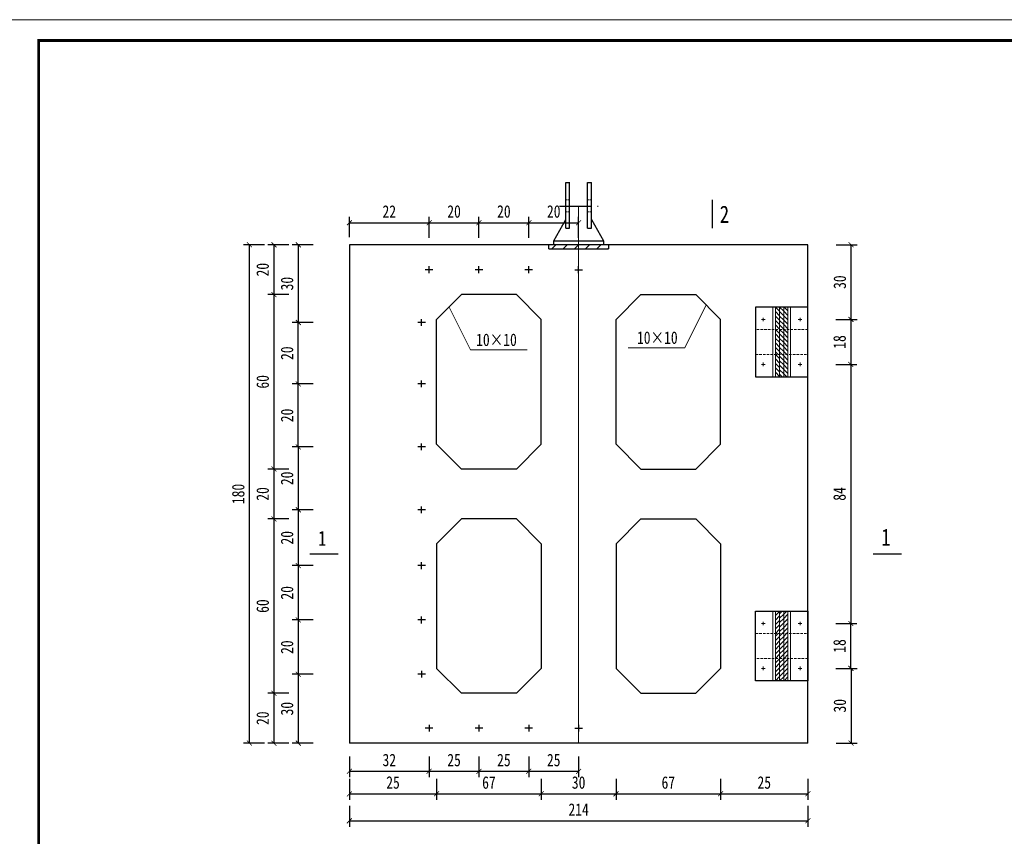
# Model space of a CAD drawing. Extents: x 36231 to 595326, y 3059 to 3871788.
# Tile 73 of 143: x 586274 to 586472, y 3864579 to 3864743. Entities that reach past the tile are written whole.
import ezdxf
from ezdxf.lldxf.tags import DXFTag

# ---------------------------------------------------------------- set-up
doc = ezdxf.new("R2010")
doc.units = 0
doc.header["$PDMODE"] = 32
doc.header["$PDSIZE"] = 0.2
doc.linetypes.add('CENTER', pattern=[50.8, 31.75, -6.35, 6.35, -6.35])
doc.linetypes.add('HIDDEN', pattern=[0.375, 0.25, -0.125])
doc.layers.get('0').update_dxf_attribs({"linetype": 'CONTINUOUS'})
doc.layers.get('Defpoints').update_dxf_attribs({"linetype": 'CONTINUOUS'})
for name, color, linetype, lineweight in [('0.13文字', 3, 'CONTINUOUS', 13), ('图框１', 5, 'CONTINUOUS', 60), ('文字层', 7, 'CONTINUOUS', 15), ('标注线', 7, 'CONTINUOUS', 18), ('细实线', 3, 'CONTINUOUS', 20), ('虚线', 251, 'HIDDEN', 15), ('轮廓西线', 1, 'CONTINUOUS', 15)]:
    doc.layers.add(name, color=color, linetype=linetype, lineweight=lineweight)
doc.layers.add('点划线', color=3, linetype='CENTER')
doc.styles.add('-仿宋_GB2312', font='仿宋_GB2312_0.ttf')
doc.styles.add('HZTXT', font='仿宋_GB2312_0.ttf', dxfattribs={"width": 0.8, "height": 2.5})
tags = doc.linetypes.add('DASHDOT2', pattern=[0.5, 0.25, -0.125, 0, -0.125]).pattern_tags.tags
tags[10:11] = [DXFTag(74, 4), DXFTag(75, 0), DXFTag(340, '0'), DXFTag(46, 1.0), DXFTag(50, 0.0), DXFTag(44, 0.0), DXFTag(45, 0.0)]
tags[8:9] = [DXFTag(74, 4), DXFTag(75, 0), DXFTag(340, '0'), DXFTag(46, 1.0), DXFTag(50, 0.0), DXFTag(44, 0.0), DXFTag(45, 0.0)]
tags[6:7] = [DXFTag(74, 4), DXFTag(75, 0), DXFTag(340, '0'), DXFTag(46, 1.0), DXFTag(50, 0.0), DXFTag(44, 0.0), DXFTag(45, 0.0)]
tags[4:5] = [DXFTag(74, 4), DXFTag(75, 0), DXFTag(340, '0'), DXFTag(46, 1.0), DXFTag(50, 0.0), DXFTag(44, 0.0), DXFTag(45, 0.0)]
doc.dimstyles.new('工作室标准标注', dxfattribs={"dimtxt": 2.5, "dimasz": 1, "dimexe": 1.2, "dimexo": 1.5, "dimgap": 1, "dimtad": 1, "dimdec": 1, "dimzin": 0, "dimdsep": 46, "dimtxsty": 'HZTXT', "dimblk": 'ARCHTICK', "dimcen": 0.09, "dimadec": 0, "dimazin": 0, "dimtfac": 0.09, "dimtdec": 1, "dimtofl": 0, "dimtmove": 2, "dimatfit": 3, "dimldrblk": 'ARCHTICK', "dimfxl": 3, "dimfxlon": 1, "dimtolj": 1, "dimtzin": 0, "dimarcsym": 0})
pattern_1 = [(45, (586426.8591, 3864610.3608), (-0.449013, 0.449013), [])]
pattern_2 = [(45, (586426.0258, 3864610.3608), (-0.449013, 0.449013), [])]
pattern_3 = [(315, (586426.8591, 3864685.3608), (-0.449013, -0.449013), [])]
pattern_4 = [(315, (586426.0258, 3864685.3608), (-0.449013, -0.449013), [])]

# ---------------------------------------------------------------- blocks, each defined once
blk = doc.blocks.new('_ARCHTICK')
at = {"color": 0, "linetype": 'ByBlock', "const_width": 0.15}
blk.add_lwpolyline([(-0.5, -0.5), (0.5, 0.5)], dxfattribs=at)
blk = doc.blocks.new('*D1679')
at = {"layer": 'Defpoints', "color": 0, "lineweight": 13}
for p in [(586430.96, 3864673.86), (586430.96, 3864621.86), (586441.15, 3864621.86)]:
    blk.add_point(p, dxfattribs=at)
at = {"layer": '细实线', "color": 0, "lineweight": -2}
for p, q in [((586438.15, 3864673.86), (586442.35, 3864673.86)), ((586441.15, 3864673.86), (586441.15, 3864621.86)), ((586438.15, 3864621.86), (586442.35, 3864621.86))]:
    blk.add_line(p, q, dxfattribs=at)
for p, rotation in [((586441.15, 3864673.86), 90), ((586441.15, 3864621.86), 270)]:
    blk.add_blockref('_ARCHTICK', p, dxfattribs=dict(at, rotation=rotation))
at = {"layer": '细实线', "color": 0, "lineweight": 9, "insert": (586438.9, 3864647.86), "char_height": 2.5, "attachment_point": 5, "rotation": 90, "style": 'HZTXT'}
blk.add_mtext('\\A1;84', dxfattribs=at)
blk = doc.blocks.new('*D1680')
at = {"layer": 'Defpoints', "color": 0, "lineweight": 13}
for p in [(586430.96, 3864612.86), (586432.53, 3864597.86), (586441.2, 3864597.86)]:
    blk.add_point(p, dxfattribs=at)
at = {"layer": '细实线', "color": 0, "lineweight": -2}
for p, q in [((586438.2, 3864612.86), (586442.4, 3864612.86)), ((586441.2, 3864612.86), (586441.2, 3864597.86)), ((586438.2, 3864597.86), (586442.4, 3864597.86))]:
    blk.add_line(p, q, dxfattribs=at)
for p, rotation in [((586441.2, 3864612.86), 90), ((586441.2, 3864597.86), 270)]:
    blk.add_blockref('_ARCHTICK', p, dxfattribs=dict(at, rotation=rotation))
at = {"layer": '细实线', "color": 0, "lineweight": 9, "insert": (586438.95, 3864605.36), "char_height": 2.5, "attachment_point": 5, "rotation": 90, "style": 'HZTXT'}
blk.add_mtext('\\A1;30', dxfattribs=at)
blk = doc.blocks.new('*D1682')
at = {"layer": 'Defpoints', "color": 0, "lineweight": 13}
for p in [(586432.53, 3864697.86), (586441.2, 3864697.86), (586430.96, 3864682.86)]:
    blk.add_point(p, dxfattribs=at)
at = {"layer": '细实线', "color": 0, "lineweight": -2}
for p, q in [((586438.2, 3864697.86), (586442.4, 3864697.86)), ((586441.2, 3864682.86), (586441.2, 3864697.86)), ((586438.2, 3864682.86), (586442.4, 3864682.86))]:
    blk.add_line(p, q, dxfattribs=at)
for p, rotation in [((586441.2, 3864697.86), 90), ((586441.2, 3864682.86), 270)]:
    blk.add_blockref('_ARCHTICK', p, dxfattribs=dict(at, rotation=rotation))
at = {"layer": '细实线', "color": 0, "lineweight": 9, "insert": (586438.95, 3864690.36), "char_height": 2.5, "attachment_point": 5, "rotation": 90, "style": 'HZTXT'}
blk.add_mtext('\\A1;30', dxfattribs=at)
blk = doc.blocks.new('*D1683')
at = {"layer": 'Defpoints', "color": 0, "lineweight": 13}
for p in [(586430.96, 3864682.86), (586430.96, 3864673.86), (586441.15, 3864673.86)]:
    blk.add_point(p, dxfattribs=at)
at = {"layer": '细实线', "color": 0, "lineweight": -2}
for p, q in [((586438.15, 3864682.86), (586442.35, 3864682.86)), ((586441.15, 3864682.86), (586441.15, 3864673.86)), ((586438.15, 3864673.86), (586442.35, 3864673.86))]:
    blk.add_line(p, q, dxfattribs=at)
for p, rotation in [((586441.15, 3864682.86), 90), ((586441.15, 3864673.86), 270)]:
    blk.add_blockref('_ARCHTICK', p, dxfattribs=dict(at, rotation=rotation))
at = {"layer": '细实线', "color": 0, "lineweight": 9, "insert": (586438.9, 3864678.36), "char_height": 2.5, "attachment_point": 5, "rotation": 90, "style": 'HZTXT'}
blk.add_mtext('\\A1;18', dxfattribs=at)
blk = doc.blocks.new('*D1732')
at = {"layer": 'Defpoints', "color": 0, "lineweight": 13}
for p in [(586340.53, 3864697.86), (586325.38, 3864687.86), (586363.03, 3864687.86)]:
    blk.add_point(p, dxfattribs=at)
at = {"layer": '细实线', "color": 0, "lineweight": -2}
for p, q in [((586328.38, 3864697.86), (586324.18, 3864697.86)), ((586325.38, 3864697.86), (586325.38, 3864687.86)), ((586328.38, 3864687.86), (586324.18, 3864687.86))]:
    blk.add_line(p, q, dxfattribs=at)
for p, rotation in [((586325.38, 3864697.86), 90), ((586325.38, 3864687.86), 270)]:
    blk.add_blockref('_ARCHTICK', p, dxfattribs=dict(at, rotation=rotation))
at = {"layer": '细实线', "color": 0, "lineweight": 9, "insert": (586323.13, 3864692.86), "char_height": 2.5, "attachment_point": 5, "rotation": 90, "style": 'HZTXT'}
blk.add_mtext('\\A1;20', dxfattribs=at)
blk = doc.blocks.new('*D1733')
at = {"layer": 'Defpoints', "color": 0, "lineweight": 13}
for p in [(586363.03, 3864687.86), (586325.38, 3864652.86), (586363.03, 3864652.86)]:
    blk.add_point(p, dxfattribs=at)
at = {"layer": '细实线', "color": 0, "lineweight": -2}
for p, q in [((586328.38, 3864687.86), (586324.18, 3864687.86)), ((586325.38, 3864687.86), (586325.38, 3864652.86)), ((586328.38, 3864652.86), (586324.18, 3864652.86))]:
    blk.add_line(p, q, dxfattribs=at)
for p, rotation in [((586325.38, 3864687.86), 90), ((586325.38, 3864652.86), 270)]:
    blk.add_blockref('_ARCHTICK', p, dxfattribs=dict(at, rotation=rotation))
at = {"layer": '细实线', "color": 0, "lineweight": 9, "insert": (586323.13, 3864670.36), "char_height": 2.5, "attachment_point": 5, "rotation": 90, "style": 'HZTXT'}
blk.add_mtext('\\A1;60', dxfattribs=at)
blk = doc.blocks.new('*D1734')
at = {"layer": 'Defpoints', "color": 0, "lineweight": 13}
for p in [(586363.03, 3864652.86), (586325.38, 3864642.86), (586363.03, 3864642.86)]:
    blk.add_point(p, dxfattribs=at)
at = {"layer": '细实线', "color": 0, "lineweight": -2}
for p, q in [((586328.38, 3864652.86), (586324.18, 3864652.86)), ((586325.38, 3864652.86), (586325.38, 3864642.86)), ((586328.38, 3864642.86), (586324.18, 3864642.86))]:
    blk.add_line(p, q, dxfattribs=at)
for p, rotation in [((586325.38, 3864652.86), 90), ((586325.38, 3864642.86), 270)]:
    blk.add_blockref('_ARCHTICK', p, dxfattribs=dict(at, rotation=rotation))
at = {"layer": '细实线', "color": 0, "lineweight": 9, "insert": (586323.13, 3864647.86), "char_height": 2.5, "attachment_point": 5, "rotation": 90, "style": 'HZTXT'}
blk.add_mtext('\\A1;20', dxfattribs=at)
blk = doc.blocks.new('*D1735')
at = {"layer": 'Defpoints', "color": 0, "lineweight": 13}
for p in [(586363.03, 3864642.86), (586325.38, 3864607.86), (586363.03, 3864607.86)]:
    blk.add_point(p, dxfattribs=at)
at = {"layer": '细实线', "color": 0, "lineweight": -2}
for p, q in [((586328.38, 3864642.86), (586324.18, 3864642.86)), ((586325.38, 3864642.86), (586325.38, 3864607.86)), ((586328.38, 3864607.86), (586324.18, 3864607.86))]:
    blk.add_line(p, q, dxfattribs=at)
for p, rotation in [((586325.38, 3864642.86), 90), ((586325.38, 3864607.86), 270)]:
    blk.add_blockref('_ARCHTICK', p, dxfattribs=dict(at, rotation=rotation))
at = {"layer": '细实线', "color": 0, "lineweight": 9, "insert": (586323.13, 3864625.36), "char_height": 2.5, "attachment_point": 5, "rotation": 90, "style": 'HZTXT'}
blk.add_mtext('\\A1;60', dxfattribs=at)
blk = doc.blocks.new('*D1736')
at = {"layer": 'Defpoints', "color": 0, "lineweight": 13}
for p in [(586363.03, 3864607.86), (586325.38, 3864597.86), (586340.53, 3864597.86)]:
    blk.add_point(p, dxfattribs=at)
at = {"layer": '细实线', "color": 0, "lineweight": -2}
for p, q in [((586328.38, 3864607.86), (586324.18, 3864607.86)), ((586325.38, 3864607.86), (586325.38, 3864597.86)), ((586328.38, 3864597.86), (586324.18, 3864597.86))]:
    blk.add_line(p, q, dxfattribs=at)
for p, rotation in [((586325.38, 3864607.86), 90), ((586325.38, 3864597.86), 270)]:
    blk.add_blockref('_ARCHTICK', p, dxfattribs=dict(at, rotation=rotation))
at = {"layer": '细实线', "color": 0, "lineweight": 9, "insert": (586323.13, 3864602.86), "char_height": 2.5, "attachment_point": 5, "rotation": 90, "style": 'HZTXT'}
blk.add_mtext('\\A1;20', dxfattribs=at)
blk = doc.blocks.new('*D1737')
at = {"layer": 'Defpoints', "color": 0, "lineweight": 13}
for p in [(586356.53, 3864702.28), (586340.53, 3864697.86), (586356.53, 3864692.86)]:
    blk.add_point(p, dxfattribs=at)
at = {"layer": '细实线', "color": 0, "lineweight": -2}
for p, q in [((586340.53, 3864699.36), (586340.53, 3864703.48)), ((586356.53, 3864699.28), (586356.53, 3864703.48)), ((586340.53, 3864702.28), (586356.53, 3864702.28))]:
    blk.add_line(p, q, dxfattribs=at)
at = {"layer": '细实线', "color": 0, "lineweight": -2, "rotation": 180}
blk.add_blockref('_ARCHTICK', (586340.53, 3864702.28), dxfattribs=at)
at = {"layer": '细实线', "color": 0, "lineweight": -2}
blk.add_blockref('_ARCHTICK', (586356.53, 3864702.28), dxfattribs=at)
at = {"layer": '细实线', "color": 0, "lineweight": 9, "insert": (586348.53, 3864704.53), "char_height": 2.5, "attachment_point": 5, "style": 'HZTXT'}
blk.add_mtext('\\A1;22', dxfattribs=at)
blk = doc.blocks.new('*D1749')
at = {"layer": 'Defpoints', "color": 0, "lineweight": 13}
for p in [(586351.01, 3864697.86), (586330.27, 3864682.27), (586355.03, 3864682.27)]:
    blk.add_point(p, dxfattribs=at)
at = {"layer": '细实线', "color": 0, "lineweight": -2}
for p, q in [((586333.27, 3864697.86), (586329.07, 3864697.86)), ((586330.27, 3864697.86), (586330.27, 3864682.27)), ((586333.27, 3864682.27), (586329.07, 3864682.27))]:
    blk.add_line(p, q, dxfattribs=at)
for p, rotation in [((586330.27, 3864697.86), 90), ((586330.27, 3864682.27), 270)]:
    blk.add_blockref('_ARCHTICK', p, dxfattribs=dict(at, rotation=rotation))
at = {"layer": '细实线', "color": 0, "lineweight": 9, "insert": (586328.02, 3864690.06), "char_height": 2.5, "attachment_point": 5, "rotation": 90, "style": 'HZTXT'}
blk.add_mtext('\\A1;30', dxfattribs=at)
blk = doc.blocks.new('*D1751')
at = {"layer": 'Defpoints', "color": 0, "lineweight": 13}
for p in [(586355.03, 3864657.3), (586330.27, 3864644.68), (586355.03, 3864644.68)]:
    blk.add_point(p, dxfattribs=at)
at = {"layer": '细实线', "color": 0, "lineweight": -2}
for p, q in [((586333.27, 3864657.3), (586329.07, 3864657.3)), ((586330.27, 3864657.3), (586330.27, 3864644.68)), ((586333.27, 3864644.68), (586329.07, 3864644.68))]:
    blk.add_line(p, q, dxfattribs=at)
for p, rotation in [((586330.27, 3864657.3), 90), ((586330.27, 3864644.68), 270)]:
    blk.add_blockref('_ARCHTICK', p, dxfattribs=dict(at, rotation=rotation))
at = {"layer": '细实线', "color": 0, "lineweight": 9, "insert": (586328.02, 3864650.99), "char_height": 2.5, "attachment_point": 5, "rotation": 90, "style": 'HZTXT'}
blk.add_mtext('\\A1;20', dxfattribs=at)
blk = doc.blocks.new('*D1752')
at = {"layer": 'Defpoints', "color": 0, "lineweight": 13}
for p in [(586355.03, 3864644.68), (586330.27, 3864633.47), (586355.03, 3864633.47)]:
    blk.add_point(p, dxfattribs=at)
at = {"layer": '细实线', "color": 0, "lineweight": -2}
for p, q in [((586333.27, 3864644.68), (586329.07, 3864644.68)), ((586330.27, 3864644.68), (586330.27, 3864633.47)), ((586333.27, 3864633.47), (586329.07, 3864633.47))]:
    blk.add_line(p, q, dxfattribs=at)
for p, rotation in [((586330.27, 3864644.68), 90), ((586330.27, 3864633.47), 270)]:
    blk.add_blockref('_ARCHTICK', p, dxfattribs=dict(at, rotation=rotation))
at = {"layer": '细实线', "color": 0, "lineweight": 9, "insert": (586328.02, 3864639.07), "char_height": 2.5, "attachment_point": 5, "rotation": 90, "style": 'HZTXT'}
blk.add_mtext('\\A1;20', dxfattribs=at)
blk = doc.blocks.new('*D1753')
at = {"layer": 'Defpoints', "color": 0, "lineweight": 13}
for p in [(586355.03, 3864633.47), (586330.27, 3864622.57), (586355.03, 3864622.57)]:
    blk.add_point(p, dxfattribs=at)
at = {"layer": '细实线', "color": 0, "lineweight": -2}
for p, q in [((586333.27, 3864633.47), (586329.07, 3864633.47)), ((586330.27, 3864633.47), (586330.27, 3864622.57)), ((586333.27, 3864622.57), (586329.07, 3864622.57))]:
    blk.add_line(p, q, dxfattribs=at)
for p, rotation in [((586330.27, 3864633.47), 90), ((586330.27, 3864622.57), 270)]:
    blk.add_blockref('_ARCHTICK', p, dxfattribs=dict(at, rotation=rotation))
at = {"layer": '细实线', "color": 0, "lineweight": 9, "insert": (586328.02, 3864628.02), "char_height": 2.5, "attachment_point": 5, "rotation": 90, "style": 'HZTXT'}
blk.add_mtext('\\A1;20', dxfattribs=at)
blk = doc.blocks.new('*D1754')
at = {"layer": 'Defpoints', "color": 0, "lineweight": 13}
for p in [(586355.03, 3864622.57), (586330.27, 3864611.68), (586355.03, 3864611.68)]:
    blk.add_point(p, dxfattribs=at)
at = {"layer": '细实线', "color": 0, "lineweight": -2}
for p, q in [((586333.27, 3864622.57), (586329.07, 3864622.57)), ((586330.27, 3864622.57), (586330.27, 3864611.68)), ((586333.27, 3864611.68), (586329.07, 3864611.68))]:
    blk.add_line(p, q, dxfattribs=at)
for p, rotation in [((586330.27, 3864622.57), 90), ((586330.27, 3864611.68), 270)]:
    blk.add_blockref('_ARCHTICK', p, dxfattribs=dict(at, rotation=rotation))
at = {"layer": '细实线', "color": 0, "lineweight": 9, "insert": (586328.02, 3864617.12), "char_height": 2.5, "attachment_point": 5, "rotation": 90, "style": 'HZTXT'}
blk.add_mtext('\\A1;20', dxfattribs=at)
blk = doc.blocks.new('*D1755')
at = {"layer": 'Defpoints', "color": 0, "lineweight": 13}
for p in [(586355.03, 3864611.68), (586330.27, 3864597.86), (586354.89, 3864597.86)]:
    blk.add_point(p, dxfattribs=at)
at = {"layer": '细实线', "color": 0, "lineweight": -2}
for p, q in [((586333.27, 3864611.68), (586329.07, 3864611.68)), ((586330.27, 3864611.68), (586330.27, 3864597.86)), ((586333.27, 3864597.86), (586329.07, 3864597.86))]:
    blk.add_line(p, q, dxfattribs=at)
for p, rotation in [((586330.27, 3864611.68), 90), ((586330.27, 3864597.86), 270)]:
    blk.add_blockref('_ARCHTICK', p, dxfattribs=dict(at, rotation=rotation))
at = {"layer": '细实线', "color": 0, "lineweight": 9, "insert": (586328.02, 3864604.77), "char_height": 2.5, "attachment_point": 5, "rotation": 90, "style": 'HZTXT'}
blk.add_mtext('\\A1;30', dxfattribs=at)
blk = doc.blocks.new('eesz')
at = {"layer": '图框１', "color": 7, "const_width": 0.467}
blk.add_lwpolyline([(25244.47, -497.6), (25244.47, -1980.56), (27344.47, -1980.56), (27344.47, -497.6)], close=True, dxfattribs=at)
blk.add_lwpolyline([(25244.47, -497.6), (25244.47, -1980.56), (27344.47, -1980.56), (27344.47, -497.6)], close=True, dxfattribs=at)
at = {"layer": '图框１', "color": 5, "const_width": 0.467}
blk.add_lwpolyline([(25244.47, -497.6), (25244.47, -1980.56), (27344.47, -1980.56), (27344.47, -497.6)], close=True, dxfattribs=at)
at = {"layer": '图框１', "color": 7}
blk.add_lwpolyline([(25322.25, -518.34, 3.11, 3.11, 0), (27318.55, -518.34, 2.59, 2.59, 0), (27318.55, -1954.64, 2.59, 2.59, 0), (25322.25, -1954.64, 2.59, 2.59, 0)], format="xyseb", close=True, dxfattribs=at)
blk.add_lwpolyline([(25322.25, -518.34, 3.11, 3.11, 0), (27318.55, -518.34, 2.59, 2.59, 0), (27318.55, -1954.64, 2.59, 2.59, 0), (25322.25, -1954.64, 2.59, 2.59, 0)], format="xyseb", close=True, dxfattribs=at)
at = {"layer": '图框１', "color": 5}
blk.add_lwpolyline([(25322.25, -518.34, 3.11, 3.11, 0), (27318.55, -518.34, 2.59, 2.59, 0), (27318.55, -1954.64, 2.59, 2.59, 0), (25322.25, -1954.64, 2.59, 2.59, 0)], format="xyseb", close=True, dxfattribs=at)

msp = doc.modelspace()

# ---------------------------------------------------------------- hatches: boundary and pattern name
at = {"layer": '标注线'}
h = msp.add_hatch(dxfattribs=at)
h.set_pattern_fill('ANSI31', scale=0.5, style=0)
h.set_pattern_definition([(45, (584420.2442, 3862900.0136), (-1.122532, 1.122532), [])])
h.paths.add_polyline_path([(586392.53, 3864697.86), (586380.53, 3864697.86), (586380.53, 3864697.06), (586392.53, 3864697.06)])
at = {"layer": '细实线', "lineweight": 15}
h = msp.add_hatch(dxfattribs=at)
h.set_pattern_fill('ANSI31', color=8, scale=0.2, style=0)
h.set_pattern_definition(pattern_4)
h.paths.add_polyline_path([(586426.03, 3864680.86), (586426.86, 3864680.86), (586426.86, 3864685.36), (586426.03, 3864685.36)])
h = msp.add_hatch(dxfattribs=at)
h.set_pattern_fill('ANSI31', color=8, scale=0.2, style=0)
h.set_pattern_definition(pattern_3)
h.paths.add_polyline_path([(586427.69, 3864685.36), (586426.86, 3864685.36), (586426.86, 3864680.86), (586427.69, 3864680.86)])
h = msp.add_hatch(dxfattribs=at)
h.set_pattern_fill('ANSI31', color=8, scale=0.2, style=0)
h.set_pattern_definition(pattern_3)
h.paths.add_polyline_path([(586427.69, 3864680.86), (586428.53, 3864680.86), (586428.53, 3864685.36), (586427.69, 3864685.36)])
h = msp.add_hatch(dxfattribs=at)
h.set_pattern_fill('ANSI31', color=8, scale=0.2, style=0)
h.set_pattern_definition(pattern_4)
h.paths.add_polyline_path([(586426.86, 3864678.36), (586426.03, 3864678.36), (586426.03, 3864680.86), (586426.86, 3864680.86)])
h = msp.add_hatch(dxfattribs=at)
h.set_pattern_fill('ANSI31', color=8, scale=0.2, style=0)
h.set_pattern_definition(pattern_3)
h.paths.add_polyline_path([(586427.69, 3864678.36), (586426.86, 3864678.36), (586426.86, 3864680.86), (586427.69, 3864680.86)])
h = msp.add_hatch(dxfattribs=at)
h.set_pattern_fill('ANSI31', color=8, scale=0.2, style=0)
h.set_pattern_definition(pattern_3)
h.paths.add_polyline_path([(586428.53, 3864678.36), (586427.69, 3864678.36), (586427.69, 3864680.86), (586428.53, 3864680.86)])
h = msp.add_hatch(dxfattribs=at)
h.set_pattern_fill('ANSI31', color=8, scale=0.2, style=0)
h.set_pattern_definition(pattern_4)
h.paths.add_polyline_path([(586426.86, 3864675.86), (586426.03, 3864675.86), (586426.03, 3864678.36), (586426.86, 3864678.36)])
h = msp.add_hatch(dxfattribs=at)
h.set_pattern_fill('ANSI31', color=8, scale=0.2, style=0)
h.set_pattern_definition(pattern_3)
h.paths.add_polyline_path([(586427.69, 3864675.86), (586426.86, 3864675.86), (586426.86, 3864678.36), (586427.69, 3864678.36)])
h = msp.add_hatch(dxfattribs=at)
h.set_pattern_fill('ANSI31', color=8, scale=0.2, style=0)
h.set_pattern_definition(pattern_3)
h.paths.add_polyline_path([(586428.53, 3864675.86), (586427.69, 3864675.86), (586427.69, 3864678.36), (586428.53, 3864678.36)])
h = msp.add_hatch(dxfattribs=at)
h.set_pattern_fill('ANSI31', color=8, scale=0.2, style=0)
h.set_pattern_definition([(315, (586426.0258, 3864675.8608), (-0.44901, -0.44901), [])])
h.paths.add_polyline_path([(586426.86, 3864671.36), (586426.03, 3864671.36), (586426.03, 3864675.86), (586426.86, 3864675.86)])
h = msp.add_hatch(dxfattribs=at)
h.set_pattern_fill('ANSI31', color=8, scale=0.2, style=0)
h.set_pattern_definition(pattern_3)
h.paths.add_polyline_path([(586427.69, 3864675.86), (586426.86, 3864675.86), (586426.86, 3864671.36), (586427.69, 3864671.36)])
h = msp.add_hatch(dxfattribs=at)
h.set_pattern_fill('ANSI31', color=8, scale=0.2, style=0)
h.set_pattern_definition(pattern_3)
h.paths.add_polyline_path([(586427.69, 3864671.36), (586428.53, 3864671.36), (586428.53, 3864675.86), (586427.69, 3864675.86)])
h = msp.add_hatch(dxfattribs=at)
h.set_pattern_fill('ANSI31', color=8, scale=0.2, style=0)
h.set_pattern_definition([(45, (586426.0258, 3864619.8608), (-0.44901, 0.44901), [])])
h.paths.add_polyline_path([(586426.86, 3864624.36), (586426.03, 3864624.36), (586426.03, 3864619.86), (586426.86, 3864619.86)])
h = msp.add_hatch(dxfattribs=at)
h.set_pattern_fill('ANSI31', color=8, scale=0.2, style=0)
h.set_pattern_definition(pattern_1)
h.paths.add_polyline_path([(586427.69, 3864624.36), (586426.86, 3864624.36), (586426.86, 3864619.86), (586427.69, 3864619.86)])
h = msp.add_hatch(dxfattribs=at)
h.set_pattern_fill('ANSI31', color=8, scale=0.2, style=0)
h.set_pattern_definition(pattern_1)
h.paths.add_polyline_path([(586427.69, 3864619.86), (586428.53, 3864619.86), (586428.53, 3864624.36), (586427.69, 3864624.36)])
h = msp.add_hatch(dxfattribs=at)
h.set_pattern_fill('ANSI31', color=8, scale=0.2, style=0)
h.set_pattern_definition(pattern_2)
h.paths.add_polyline_path([(586426.86, 3864619.86), (586426.03, 3864619.86), (586426.03, 3864617.36), (586426.86, 3864617.36)])
h = msp.add_hatch(dxfattribs=at)
h.set_pattern_fill('ANSI31', color=8, scale=0.2, style=0)
h.set_pattern_definition(pattern_1)
h.paths.add_polyline_path([(586427.69, 3864619.86), (586426.86, 3864619.86), (586426.86, 3864617.36), (586427.69, 3864617.36)])
h = msp.add_hatch(dxfattribs=at)
h.set_pattern_fill('ANSI31', color=8, scale=0.2, style=0)
h.set_pattern_definition(pattern_1)
h.paths.add_polyline_path([(586428.53, 3864619.86), (586427.69, 3864619.86), (586427.69, 3864617.36), (586428.53, 3864617.36)])
h = msp.add_hatch(dxfattribs=at)
h.set_pattern_fill('ANSI31', color=8, scale=0.2, style=0)
h.set_pattern_definition(pattern_2)
h.paths.add_polyline_path([(586426.86, 3864617.36), (586426.03, 3864617.36), (586426.03, 3864614.86), (586426.86, 3864614.86)])
h = msp.add_hatch(dxfattribs=at)
h.set_pattern_fill('ANSI31', color=8, scale=0.2, style=0)
h.set_pattern_definition(pattern_1)
h.paths.add_polyline_path([(586427.69, 3864617.36), (586426.86, 3864617.36), (586426.86, 3864614.86), (586427.69, 3864614.86)])
h = msp.add_hatch(dxfattribs=at)
h.set_pattern_fill('ANSI31', color=8, scale=0.2, style=0)
h.set_pattern_definition(pattern_1)
h.paths.add_polyline_path([(586428.53, 3864617.36), (586427.69, 3864617.36), (586427.69, 3864614.86), (586428.53, 3864614.86)])
h = msp.add_hatch(dxfattribs=at)
h.set_pattern_fill('ANSI31', color=8, scale=0.2, style=0)
h.set_pattern_definition(pattern_2)
h.paths.add_polyline_path([(586426.03, 3864610.36), (586426.86, 3864610.36), (586426.86, 3864614.86), (586426.03, 3864614.86)])
h = msp.add_hatch(dxfattribs=at)
h.set_pattern_fill('ANSI31', color=8, scale=0.2, style=0)
h.set_pattern_definition(pattern_1)
h.paths.add_polyline_path([(586427.69, 3864614.86), (586426.86, 3864614.86), (586426.86, 3864610.36), (586427.69, 3864610.36)])
h = msp.add_hatch(dxfattribs=at)
h.set_pattern_fill('ANSI31', color=8, scale=0.2, style=0)
h.set_pattern_definition(pattern_1)
h.paths.add_polyline_path([(586427.69, 3864610.36), (586428.53, 3864610.36), (586428.53, 3864614.86), (586427.69, 3864614.86)])

# ---------------------------------------------------------------- linework, layer by layer
at = {"layer": '0.13文字', "lineweight": 13}
msp.add_line((590756.67, 3864742.98), (583564.28, 3864742.98), dxfattribs=at)
at = {"layer": '标注线', "color": 7, "const_width": 0.28}
for points in [[(586413.36, 3864701.15), (586413.36, 3864706.89)], [(586338.32, 3864635.83), (586332.58, 3864635.83)], [(586451.34, 3864635.83), (586445.6, 3864635.83)]]:
    msp.add_lwpolyline(points, dxfattribs=at)
at = {"layer": '点划线', "color": 7, "ltscale": 0.2}
msp.add_line((586382.71, 3864705.61), (586390.43, 3864705.61), dxfattribs=at)
at = {"layer": '细实线', "color": 1, "linetype": 'DASHDOT2', "ltscale": 6}
msp.add_line((586386.53, 3864705.61), (586386.53, 3864597.86), dxfattribs=at)
at = {"layer": '细实线', "lineweight": 9}
for p, q in [((586407.82, 3864677.21), (586412.1, 3864685.79)), ((586364.8, 3864676.78), (586360.53, 3864685.36)), ((586364.8, 3864676.78), (586376.18, 3864676.78)), ((586407.82, 3864677.21), (586396.44, 3864677.21))]:
    msp.add_line(p, q, dxfattribs=at)
at = {"layer": '细实线'}
for p, q in [((586423.23, 3864682.86), (586423.95, 3864682.86)), ((586423.59, 3864683.22), (586423.59, 3864682.5)), ((586431.32, 3864682.86), (586430.6, 3864682.86)), ((586430.96, 3864683.22), (586430.96, 3864682.5)), ((586423.23, 3864673.86), (586423.95, 3864673.86)), ((586423.59, 3864673.5), (586423.59, 3864674.22)), ((586431.32, 3864673.86), (586430.6, 3864673.86)), ((586430.96, 3864673.5), (586430.96, 3864674.22)), ((586423.23, 3864621.86), (586423.95, 3864621.86)), ((586423.59, 3864622.22), (586423.59, 3864621.5)), ((586431.32, 3864621.86), (586430.6, 3864621.86)), ((586430.96, 3864622.22), (586430.96, 3864621.5)), ((586423.23, 3864612.86), (586423.95, 3864612.86)), ((586423.59, 3864612.5), (586423.59, 3864613.22)), ((586431.32, 3864612.86), (586430.6, 3864612.86)), ((586430.96, 3864612.5), (586430.96, 3864613.22))]:
    msp.add_line(p, q, dxfattribs=at)
at = {"layer": '虚线', "color": 7}
for p, q in [((586383.93, 3864706.89), (586384.73, 3864706.89)), ((586388.33, 3864706.89), (586389.13, 3864706.89)), ((586383.93, 3864704.49), (586384.73, 3864704.49)), ((586388.33, 3864704.49), (586389.13, 3864704.49))]:
    msp.add_line(p, q, dxfattribs=at)
at = {"layer": '虚线', "color": 7, "ltscale": 2}
for p, q in [((586432.53, 3864680.86), (586422.03, 3864680.86)), ((586422.03, 3864675.86), (586432.53, 3864675.86)), ((586422.03, 3864619.86), (586432.53, 3864619.86)), ((586432.53, 3864614.86), (586422.03, 3864614.86))]:
    msp.add_line(p, q, dxfattribs=at)
at = {"layer": '轮廓西线', "color": 4, "lineweight": 30}
for p, q in [((586383.93, 3864701.18), (586383.93, 3864710.38)), ((586383.94, 3864710.38), (586384.74, 3864710.38)), ((586384.73, 3864701.18), (586384.73, 3864710.38)), ((586388.33, 3864701.18), (586388.33, 3864710.38)), ((586388.34, 3864710.38), (586389.14, 3864710.38)), ((586389.13, 3864701.18), (586389.13, 3864710.38)), ((586381.53, 3864698.66), (586383.93, 3864702.94)), ((586389.13, 3864702.94), (586391.53, 3864698.66)), ((586383.93, 3864701.18), (586384.73, 3864701.18)), ((586388.33, 3864701.18), (586389.13, 3864701.18)), ((586340.53, 3864697.86), (586340.53, 3864597.86)), ((586432.53, 3864697.86), (586340.53, 3864697.86)), ((586380.53, 3864697.06), (586380.53, 3864697.86)), ((586381.53, 3864698.66), (586391.53, 3864698.66)), ((586381.53, 3864697.86), (586381.53, 3864698.66)), ((586391.53, 3864698.66), (586391.53, 3864697.86)), ((586392.53, 3864697.86), (586392.53, 3864697.06)), ((586432.53, 3864597.86), (586432.53, 3864697.86)), ((586380.53, 3864697.06), (586392.53, 3864697.06)), ((586356.53, 3864692.18), (586356.53, 3864693.54)), ((586366.53, 3864692.18), (586366.53, 3864693.54)), ((586376.53, 3864692.18), (586376.53, 3864693.54)), ((586386.53, 3864692.18), (586386.53, 3864693.54)), ((586357.3, 3864692.86), (586355.75, 3864692.86)), ((586367.3, 3864692.86), (586365.75, 3864692.86)), ((586377.3, 3864692.86), (586375.75, 3864692.86)), ((586385.75, 3864692.86), (586387.3, 3864692.86)), ((586363.03, 3864687.86), (586358.03, 3864682.86)), ((586374.03, 3864687.86), (586363.03, 3864687.86)), ((586374.03, 3864687.86), (586379.03, 3864682.86)), ((586399.03, 3864687.86), (586394.03, 3864682.86)), ((586399.03, 3864687.86), (586410.03, 3864687.86)), ((586410.03, 3864687.86), (586415.03, 3864682.86)), ((586432.53, 3864685.36), (586422.03, 3864685.36)), ((586422.03, 3864685.36), (586422.03, 3864671.36)), ((586432.53, 3864671.36), (586432.53, 3864685.36)), ((586355.8, 3864682.27), (586354.25, 3864682.27)), ((586355.8, 3864682.27), (586354.25, 3864682.27)), ((586355.03, 3864681.59), (586355.03, 3864682.95)), ((586355.03, 3864681.59), (586355.03, 3864682.95)), ((586358.03, 3864657.86), (586358.03, 3864682.86)), ((586379.03, 3864657.86), (586379.03, 3864682.86)), ((586394.03, 3864657.86), (586394.03, 3864682.86)), ((586415.03, 3864657.86), (586415.03, 3864682.86)), ((586355.8, 3864669.94), (586354.25, 3864669.94)), ((586355.8, 3864669.94), (586354.25, 3864669.94)), ((586355.03, 3864669.26), (586355.03, 3864670.62)), ((586355.03, 3864669.26), (586355.03, 3864670.62)), ((586422.03, 3864671.36), (586432.53, 3864671.36)), ((586355.03, 3864656.62), (586355.03, 3864657.98)), ((586355.03, 3864656.62), (586355.03, 3864657.98)), ((586355.8, 3864657.3), (586354.25, 3864657.3)), ((586355.8, 3864657.3), (586354.25, 3864657.3)), ((586358.03, 3864657.86), (586363.03, 3864652.86)), ((586379.03, 3864657.86), (586374.03, 3864652.86)), ((586394.03, 3864657.86), (586399.03, 3864652.86)), ((586415.03, 3864657.86), (586410.03, 3864652.86)), ((586374.03, 3864652.86), (586363.03, 3864652.86)), ((586399.03, 3864652.86), (586410.03, 3864652.86)), ((586355.8, 3864644.68), (586354.25, 3864644.68)), ((586355.8, 3864644.68), (586354.25, 3864644.68)), ((586355.03, 3864644), (586355.03, 3864645.36)), ((586355.03, 3864644), (586355.03, 3864645.36)), ((586358.03, 3864637.86), (586363.03, 3864642.86)), ((586374.03, 3864642.86), (586363.03, 3864642.86)), ((586379.03, 3864637.86), (586374.03, 3864642.86)), ((586394.03, 3864637.86), (586399.03, 3864642.86)), ((586399.03, 3864642.86), (586410.03, 3864642.86)), ((586415.03, 3864637.86), (586410.03, 3864642.86)), ((586358.03, 3864637.86), (586358.03, 3864612.86)), ((586379.03, 3864637.86), (586379.03, 3864612.86)), ((586394.03, 3864637.86), (586394.03, 3864612.86)), ((586415.03, 3864637.86), (586415.03, 3864612.86)), ((586355.8, 3864633.47), (586354.25, 3864633.47)), ((586355.8, 3864633.47), (586354.25, 3864633.47)), ((586355.03, 3864632.79), (586355.03, 3864634.15)), ((586355.03, 3864632.79), (586355.03, 3864634.15)), ((586422.03, 3864624.36), (586432.53, 3864624.36)), ((586422.03, 3864610.36), (586422.03, 3864624.36)), ((586432.53, 3864624.36), (586432.53, 3864610.36)), ((586355.8, 3864622.57), (586354.25, 3864622.57)), ((586355.8, 3864622.57), (586354.25, 3864622.57)), ((586355.03, 3864621.89), (586355.03, 3864623.25)), ((586355.03, 3864621.89), (586355.03, 3864623.25)), ((586363.03, 3864607.86), (586358.03, 3864612.86)), ((586374.03, 3864607.86), (586379.03, 3864612.86)), ((586399.03, 3864607.86), (586394.03, 3864612.86)), ((586410.03, 3864607.86), (586415.03, 3864612.86)), ((586355.8, 3864611.68), (586354.25, 3864611.68)), ((586355.8, 3864611.68), (586354.25, 3864611.68)), ((586355.03, 3864612.36), (586355.03, 3864611)), ((586355.03, 3864612.36), (586355.03, 3864611)), ((586432.53, 3864610.36), (586422.03, 3864610.36)), ((586374.03, 3864607.86), (586363.03, 3864607.86)), ((586399.03, 3864607.86), (586410.03, 3864607.86)), ((586357.3, 3864600.86), (586355.75, 3864600.86)), ((586356.53, 3864601.54), (586356.53, 3864600.18)), ((586367.3, 3864600.86), (586365.75, 3864600.86)), ((586366.53, 3864601.54), (586366.53, 3864600.18)), ((586377.3, 3864600.86), (586375.75, 3864600.86)), ((586376.53, 3864601.54), (586376.53, 3864600.18)), ((586385.75, 3864600.86), (586387.3, 3864600.86)), ((586386.53, 3864601.54), (586386.53, 3864600.18)), ((586432.53, 3864597.86), (586340.53, 3864597.86))]:
    msp.add_line(p, q, dxfattribs=at)
at = {"layer": '轮廓西线', "color": 7, "lineweight": 20}
for p, q in [((586425.53, 3864685.36), (586425.53, 3864671.36)), ((586426.03, 3864685.36), (586426.03, 3864671.36)), ((586426.86, 3864671.36), (586426.86, 3864685.36)), ((586427.69, 3864671.36), (586427.69, 3864685.36)), ((586428.53, 3864671.36), (586428.53, 3864685.36)), ((586429.03, 3864671.36), (586429.03, 3864685.36)), ((586425.53, 3864610.36), (586425.53, 3864624.36)), ((586426.03, 3864610.36), (586426.03, 3864624.36)), ((586426.86, 3864624.36), (586426.86, 3864610.36)), ((586427.69, 3864624.36), (586427.69, 3864610.36)), ((586428.53, 3864624.36), (586428.53, 3864610.36)), ((586429.03, 3864624.36), (586429.03, 3864610.36))]:
    msp.add_line(p, q, dxfattribs=at)

# ---------------------------------------------------------------- block references
at = {"layer": '文字层', "xscale": 0.1999999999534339, "yscale": 0.2000000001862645, "zscale": 0.2}
msp.add_blockref('eesz', (581213.71, 3864842.5), dxfattribs=at)

# ---------------------------------------------------------------- texts
at = {"layer": '细实线', "color": 7, "style": '-仿宋_GB2312', "width": 0.8}
for s, height, p in [('2', 3.45, (586414.85, 3864702.26)), ('1', 3, (586334.25, 3864637.46)), ('1', 3.45, (586447.27, 3864637.46))]:
    msp.add_text(s, height=height, dxfattribs=at).set_placement(p)
at = {"layer": '细实线', "lineweight": 9, "style": '-仿宋_GB2312', "width": 0.8}
for p in [(586365.96, 3864677.55), (586398.24, 3864677.98)]:
    msp.add_text('10×10', height=2.5, dxfattribs=at).set_placement(p)

# ---------------------------------------------------------------- dimensions: what is measured, and where the dimension line sits
at = {"layer": '细实线', "lineweight": 9}
dim = msp.add_linear_dim(base=(586356.53, 3864702.28), p1=(586340.53, 3864697.86), p2=(586356.53, 3864692.86), text='22', dimstyle='工作室标准标注', override={"dimdec": 0, "dimlfac": 2}, dxfattribs=at)
dim.commit()
dim.dimension.update_dxf_attribs({"geometry": '*D1737', "text_midpoint": (586348.53, 3864704.53)})
for base, p1, p2 in [((586366.53, 3864702.28), (586356.53, 3864692.86), (586366.53, 3864692.86)), ((586376.53, 3864702.28), (586366.53, 3864692.86), (586376.53, 3864692.86)), ((586386.53, 3864702.28), (586376.53, 3864692.86), (586386.53, 3864692.86)), ((586394.03, 3864587.69), (586379.03, 3864612.86), (586394.03, 3864612.86)), ((586356.53, 3864592.2), (586340.53, 3864597.86), (586356.53, 3864600.86))]:
    msp.add_linear_dim(base=base, p1=p1, p2=p2, dimstyle='工作室标准标注', override={"dimdec": 0, "dimlfac": 2}, dxfattribs=at).render()
for base, p1, p2, text in [((586320.48, 3864697.86), (586340.53, 3864597.86), (586340.53, 3864697.86), '180'), ((586330.27, 3864682.27), (586355.03, 3864669.94), (586355.03, 3864682.27), '20'), ((586330.27, 3864669.94), (586355.03, 3864657.3), (586355.03, 3864669.94), '20')]:
    msp.add_linear_dim(base=base, p1=p1, p2=p2, angle=90, text=text, dimstyle='工作室标准标注', override={"dimdec": 0, "dimlfac": 2}, dxfattribs=at).render()
for base, p1, p2, angle, picture, middle in [((586325.38, 3864687.86), (586340.53, 3864697.86), (586363.03, 3864687.86), 90, '*D1732', (586323.13, 3864692.86)), ((586441.2, 3864697.86), (586430.96, 3864682.86), (586432.53, 3864697.86), 270, '*D1682', (586438.95, 3864690.36)), ((586441.15, 3864673.86), (586430.96, 3864682.86), (586430.96, 3864673.86), 270, '*D1683', (586438.9, 3864678.36)), ((586325.38, 3864642.86), (586363.03, 3864652.86), (586363.03, 3864642.86), 90, '*D1734', (586323.13, 3864647.86)), ((586441.2, 3864597.86), (586430.96, 3864612.86), (586432.53, 3864597.86), 90, '*D1680', (586438.95, 3864605.36)), ((586325.38, 3864597.86), (586363.03, 3864607.86), (586340.53, 3864597.86), 90, '*D1736', (586323.13, 3864602.86))]:
    dim = msp.add_linear_dim(base=base, p1=p1, p2=p2, angle=angle, dimstyle='工作室标准标注', override={"dimdec": 0, "dimlfac": 2}, dxfattribs=at)
    dim.commit()
    dim.dimension.update_dxf_attribs({"geometry": picture, "text_midpoint": middle})
for base, p1, p2, text, picture, middle in [((586330.27, 3864682.27), (586351.01, 3864697.86), (586355.03, 3864682.27), '30', '*D1749', (586328.02, 3864690.06)), ((586325.38, 3864652.86), (586363.03, 3864687.86), (586363.03, 3864652.86), '60', '*D1733', (586323.13, 3864670.36)), ((586441.15, 3864621.86), (586430.96, 3864673.86), (586430.96, 3864621.86), '84', '*D1679', (586438.9, 3864647.86)), ((586330.27, 3864644.68), (586355.03, 3864657.3), (586355.03, 3864644.68), '20', '*D1751', (586328.02, 3864650.99)), ((586330.27, 3864633.47), (586355.03, 3864644.68), (586355.03, 3864633.47), '20', '*D1752', (586328.02, 3864639.07)), ((586325.38, 3864607.86), (586363.03, 3864642.86), (586363.03, 3864607.86), '60', '*D1735', (586323.13, 3864625.36)), ((586330.27, 3864622.57), (586355.03, 3864633.47), (586355.03, 3864622.57), '20', '*D1753', (586328.02, 3864628.02)), ((586330.27, 3864611.68), (586355.03, 3864622.57), (586355.03, 3864611.68), '20', '*D1754', (586328.02, 3864617.12)), ((586330.27, 3864597.86), (586355.03, 3864611.68), (586354.89, 3864597.86), '30', '*D1755', (586328.02, 3864604.77))]:
    dim = msp.add_linear_dim(base=base, p1=p1, p2=p2, angle=90, text=text, dimstyle='工作室标准标注', override={"dimdec": 0, "dimlfac": 2}, dxfattribs=at)
    dim.commit()
    dim.dimension.update_dxf_attribs({"geometry": picture, "text_midpoint": middle})
msp.add_linear_dim(base=(586441.15, 3864621.86), p1=(586430.96, 3864612.86), p2=(586430.96, 3864621.86), angle=90, dimstyle='工作室标准标注', override={"dimdec": 0, "dimlfac": 2}, dxfattribs=at).render()
for base, p1, p2, text in [((586358.03, 3864587.69), (586340.53, 3864597.86), (586358.03, 3864612.86), '25'), ((586379.03, 3864587.69), (586358.03, 3864612.86), (586379.03, 3864612.86), '67'), ((586415.03, 3864587.69), (586394.03, 3864612.86), (586415.03, 3864612.86), '67'), ((586432.53, 3864587.69), (586415.03, 3864612.86), (586432.53, 3864597.86), '25'), ((586366.53, 3864592.2), (586356.53, 3864600.86), (586366.53, 3864600.86), '25'), ((586376.53, 3864592.2), (586366.53, 3864600.86), (586376.53, 3864600.86), '25'), ((586386.53, 3864592.2), (586376.53, 3864600.86), (586386.53, 3864600.86), '25'), ((586432.53, 3864582.28), (586340.53, 3864597.86), (586432.53, 3864597.86), '214')]:
    msp.add_linear_dim(base=base, p1=p1, p2=p2, text=text, dimstyle='工作室标准标注', override={"dimdec": 0, "dimlfac": 2}, dxfattribs=at).render()

doc.saveas('drawing.dxf')
